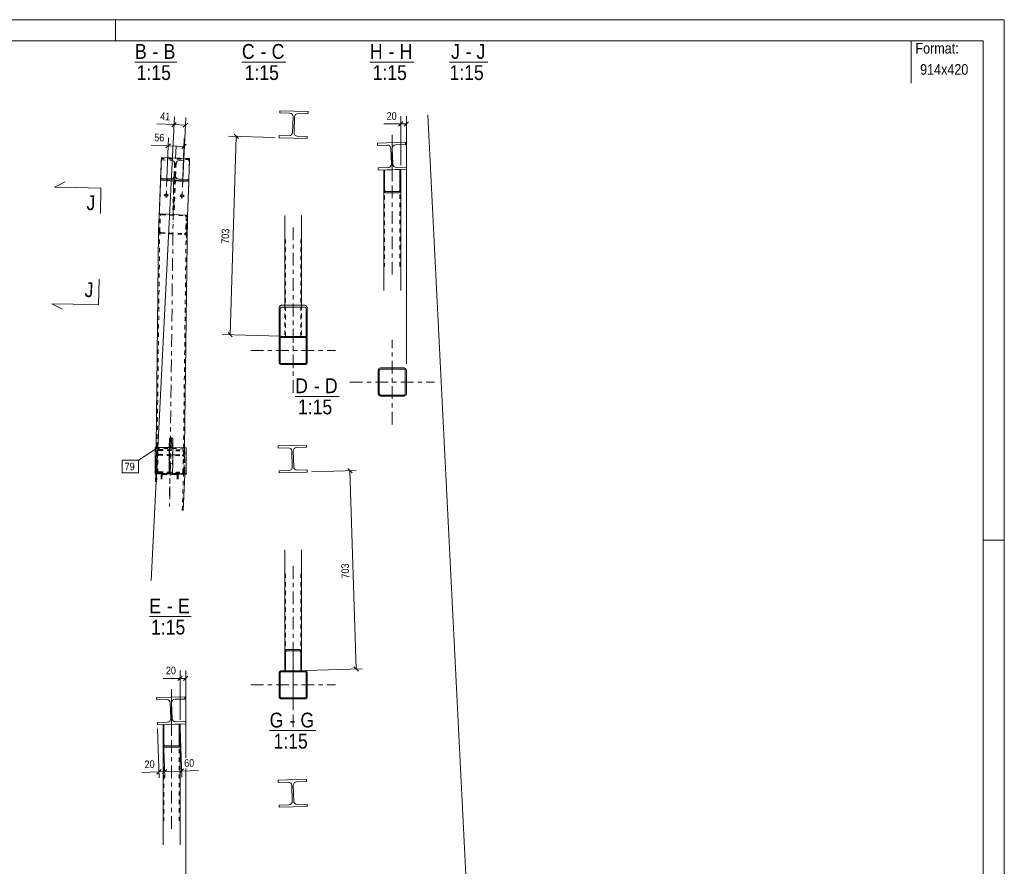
# Model space of a CAD drawing. Header units: millimetres. Extents: x 0 to 914, y 0 to 420.
# Tile 11 of 11: x 681 to 914, y 220 to 420. Entities that reach past the tile are written whole.
import ezdxf

# ---------------------------------------------------------------- set-up
doc = ezdxf.new("R2010")
doc.units = ezdxf.units.MM
for name, pattern in [('XKITLINE00', [0]), ('XKITLINE01', [4, 1, -1, 1, -1]), ('XKITLINE03', [6, 3, -1, 1, -1])]:
    doc.linetypes.add(name, pattern=pattern)
for name, color, linetype, lineweight in [('Arkusz rysunku', 3, 'Continuous', 0), ('Element', 2, 'Continuous', 0), ('Inny typ obiektu', 7, 'Continuous', 0), ('Przekrój', 7, 'Continuous', 0), ('Wymiar', 4, 'Continuous', 0), ('Znak elementu', 2, 'Continuous', 0), ('Śruba', 3, 'Continuous', 0)]:
    doc.layers.add(name, color=color, linetype=linetype, lineweight=lineweight)
doc.styles.add('ARIAL', font='ARIAL.TTF')

msp = doc.modelspace()

# ---------------------------------------------------------------- linework, layer by layer
at = {"layer": 'Arkusz rysunku', "linetype": 'XKITLINE00', "lineweight": 0}
for p, q in [((914, 420), (0, 420)), ((704, 415), (704, 420)), ((914, 0), (914, 420)), ((909, 415), (5, 415)), ((909, 5), (909, 415)), ((914, 297), (909, 297))]:
    msp.add_line(p, q, dxfattribs=at)
at = {"layer": 'Element', "linetype": 'XKITLINE00', "lineweight": 0}
for p, q in [((742.85, 397.97), (742.87, 398.5)), ((742.85, 397.97), (742.87, 398.5)), ((742.85, 397.97), (745.22, 397.89)), ((745.22, 397.89), (742.85, 397.97)), ((742.87, 398.5), (742.87, 398.5)), ((742.87, 398.5), (749.53, 398.29)), ((742.87, 398.5), (749.53, 398.29)), ((745.22, 397.89), (745.52, 397.82)), ((745.22, 397.89), (745.52, 397.82)), ((746.84, 397.78), (747.15, 397.83)), ((746.84, 397.78), (747.15, 397.83)), ((747.15, 397.83), (749.51, 397.76)), ((749.51, 397.76), (747.15, 397.83)), ((749.53, 398.29), (749.51, 397.76)), ((749.53, 398.29), (749.51, 397.76)), ((749.51, 397.76), (749.51, 397.76)), ((745.87, 393.34), (745.99, 397.07)), ((745.87, 393.34), (745.99, 397.07)), ((745.94, 397.38), (745.99, 397.07)), ((745.94, 397.38), (745.99, 397.07)), ((746.21, 393.33), (746.32, 397.06)), ((746.21, 393.33), (746.32, 397.06)), ((746.32, 397.06), (746.39, 397.36)), ((746.32, 397.06), (746.39, 397.36)), ((745.87, 393.34), (745.8, 393.03)), ((745.87, 393.34), (745.8, 393.03)), ((746.26, 393.02), (746.21, 393.33)), ((746.26, 393.02), (746.21, 393.33)), ((742.67, 392.1), (742.68, 392.64)), ((742.67, 392.1), (742.68, 392.64)), ((742.67, 392.1), (749.33, 391.89)), ((749.33, 391.89), (742.67, 392.1)), ((742.68, 392.64), (742.68, 392.64)), ((742.68, 392.64), (745.05, 392.56)), ((742.68, 392.64), (745.05, 392.56)), ((745.36, 392.61), (745.05, 392.56)), ((745.36, 392.61), (745.05, 392.56)), ((746.98, 392.5), (746.68, 392.57)), ((746.98, 392.5), (746.68, 392.57)), ((746.98, 392.5), (749.35, 392.43)), ((746.98, 392.5), (749.35, 392.43)), ((749.35, 392.43), (749.33, 391.89)), ((749.35, 392.43), (749.33, 391.89)), ((765.89, 390.83), (772.55, 391.04)), ((765.89, 390.83), (772.55, 391.04)), ((765.91, 390.3), (765.89, 390.83)), ((765.91, 390.3), (765.89, 390.83)), ((772.55, 391.04), (772.57, 390.51)), ((772.55, 391.04), (772.57, 390.51)), ((768.27, 390.38), (765.91, 390.3)), ((768.27, 390.38), (765.91, 390.3)), ((768.27, 390.38), (768.58, 390.32)), ((768.27, 390.38), (768.58, 390.32)), ((769.03, 389.91), (769.1, 389.6)), ((769.03, 389.91), (769.1, 389.6)), ((769.22, 385.87), (769.1, 389.6)), ((769.22, 385.87), (769.1, 389.6)), ((769.43, 389.61), (769.48, 389.92)), ((769.43, 389.61), (769.48, 389.92)), ((769.55, 385.88), (769.43, 389.61)), ((769.55, 385.88), (769.43, 389.61)), ((769.9, 390.37), (770.21, 390.44)), ((769.9, 390.37), (770.21, 390.44)), ((772.57, 390.51), (770.21, 390.44)), ((772.57, 390.51), (770.21, 390.44)), ((714.89, 387.45), (714.7, 382.5)), ((714.89, 387.45), (721.55, 387.2)), ((721.55, 387.2), (721.37, 382.25)), ((766.08, 384.97), (768.44, 385.04)), ((766.08, 384.97), (768.44, 385.04)), ((766.09, 384.44), (766.08, 384.97)), ((766.09, 384.44), (766.08, 384.97)), ((772.76, 384.65), (766.09, 384.44)), ((772.76, 384.65), (766.09, 384.44)), ((767.42, 384.48), (767.62, 384.49)), ((767.42, 384.48), (767.62, 384.49)), ((767.42, 379.8), (767.42, 384.48)), ((767.42, 379.8), (767.42, 384.48)), ((767.62, 384.49), (767.62, 379.8)), ((767.62, 379.8), (767.62, 384.49)), ((768.74, 385.12), (768.44, 385.04)), ((768.74, 385.12), (768.44, 385.04)), ((769.22, 385.87), (769.16, 385.56)), ((769.22, 385.87), (769.16, 385.56)), ((769.62, 385.58), (769.55, 385.88)), ((769.62, 385.58), (769.55, 385.88)), ((770.37, 385.11), (770.07, 385.16)), ((770.37, 385.11), (770.07, 385.16)), ((770.37, 385.11), (772.74, 385.18)), ((770.37, 385.11), (772.74, 385.18)), ((771.42, 384.6), (771.22, 384.6)), ((771.22, 384.6), (771.22, 379.8)), ((771.42, 384.6), (771.22, 384.6)), ((771.22, 384.6), (771.22, 379.8)), ((771.42, 379.8), (771.42, 384.6)), ((771.42, 379.8), (771.42, 384.6)), ((772.74, 385.18), (772.76, 384.65)), ((772.74, 385.18), (772.76, 384.65)), ((714.37, 373.77), (714.69, 382.04)), ((714.7, 382.5), (714.69, 382.2)), ((714.69, 382.2), (714.69, 382.04)), ((714.69, 382.2), (721.35, 381.95)), ((714.69, 382.04), (721.35, 381.79)), ((714.7, 382.5), (721.37, 382.25)), ((721.35, 381.79), (721.03, 373.43)), ((721.35, 381.95), (721.37, 382.25)), ((721.35, 381.95), (721.35, 381.79)), ((767.42, 379.8), (767.45, 379.53)), ((767.42, 379.8), (767.45, 379.53)), ((767.42, 379.8), (767.42, 356.02)), ((767.64, 379.66), (767.62, 379.8)), ((767.64, 379.66), (767.62, 379.8)), ((767.68, 379.55), (767.64, 379.66)), ((767.68, 379.55), (767.64, 379.66)), ((767.67, 379.14), (767.82, 379.09)), ((767.67, 379.14), (767.82, 379.09)), ((767.75, 379.47), (767.68, 379.55)), ((767.75, 379.47), (767.68, 379.55)), ((767.82, 379.44), (767.75, 379.47)), ((767.82, 379.44), (767.75, 379.47)), ((767.82, 379.44), (771.02, 379.44)), ((767.82, 379.44), (771.02, 379.44)), ((771.1, 379.47), (771.02, 379.44)), ((771.1, 379.47), (771.02, 379.44)), ((771.02, 379.09), (771.18, 379.14)), ((771.02, 379.09), (771.18, 379.14)), ((771.16, 379.55), (771.1, 379.47)), ((771.16, 379.55), (771.1, 379.47)), ((771.21, 379.66), (771.16, 379.55)), ((771.21, 379.66), (771.16, 379.55)), ((771.22, 379.8), (771.21, 379.66)), ((771.22, 379.8), (771.21, 379.66)), ((771.39, 379.53), (771.42, 379.8)), ((771.39, 379.53), (771.42, 379.8)), ((771.42, 379.8), (771.42, 356.02)), ((767.82, 379.09), (771.02, 379.09)), ((767.82, 379.09), (771.02, 379.09)), ((714.37, 373.7), (714.16, 368.33)), ((714.22, 369.93), (714.37, 373.76)), ((714.37, 373.76), (714.42, 373.9)), ((714.42, 373.9), (714.54, 374.01)), ((714.54, 374.01), (714.71, 374.08)), ((714.71, 374.08), (714.92, 374.1)), ((714.92, 374.1), (720.51, 373.82)), ((721.03, 373.43), (720.37, 318.85)), ((720.51, 373.82), (720.72, 373.78)), ((720.72, 373.78), (720.88, 373.69)), ((720.88, 373.69), (721, 373.57)), ((721, 373.57), (721.03, 373.43)), ((744, 373.75), (744, 352.54)), ((748, 373.75), (748, 352.54)), ((714.22, 369.93), (713.61, 318.93)), ((742.71, 351.96), (742.66, 351.6)), ((742.71, 351.96), (742.66, 351.6)), ((742.66, 345.17), (742.66, 351.6)), ((742.66, 345.17), (742.66, 351.6)), ((742.93, 351.6), (742.95, 351.78)), ((742.93, 351.6), (742.95, 351.78)), ((742.93, 351.6), (742.93, 345.17)), ((742.93, 345.17), (742.93, 351.6)), ((742.95, 351.78), (743.01, 351.93)), ((742.95, 351.78), (743.01, 351.93)), ((743.2, 352.54), (742.99, 352.47)), ((743.2, 352.54), (742.99, 352.47)), ((743.01, 351.93), (743.1, 352.03)), ((743.01, 351.93), (743.1, 352.03)), ((743.1, 352.03), (743.2, 352.07)), ((743.1, 352.03), (743.2, 352.07)), ((743.2, 352.54), (748.8, 352.54)), ((743.2, 352.54), (748.8, 352.54)), ((743.2, 352.07), (748.8, 352.07)), ((743.2, 352.07), (748.8, 352.07)), ((749, 352.47), (748.8, 352.54)), ((749, 352.47), (748.8, 352.54)), ((748.8, 352.07), (748.9, 352.03)), ((748.8, 352.07), (748.9, 352.03)), ((748.9, 352.03), (748.99, 351.93)), ((748.9, 352.03), (748.99, 351.93)), ((748.99, 351.93), (749.04, 351.78)), ((748.99, 351.93), (749.04, 351.78)), ((749.04, 351.78), (749.06, 351.6)), ((749.04, 351.78), (749.06, 351.6)), ((749.06, 351.6), (749.06, 345.17)), ((749.06, 345.17), (749.06, 351.6)), ((749.33, 351.6), (749.29, 351.96)), ((749.33, 351.6), (749.29, 351.96)), ((749.33, 345.17), (749.33, 351.6)), ((749.33, 345.17), (749.33, 351.6)), ((742.66, 345.17), (742.66, 345.17)), ((742.66, 345.17), (743.2, 345.17)), ((742.66, 345.17), (742.93, 345.17)), ((742.71, 344.84), (742.67, 344.64)), ((742.71, 344.84), (742.67, 344.64)), ((742.67, 339.04), (742.67, 344.64)), ((742.67, 339.04), (742.67, 344.64)), ((742.93, 345.17), (742.93, 345.17)), ((742.93, 344.64), (742.95, 344.74)), ((742.93, 344.64), (742.95, 344.74)), ((742.93, 339.04), (742.93, 344.64)), ((742.93, 339.04), (742.93, 344.64)), ((742.95, 344.74), (743.01, 344.82)), ((742.95, 344.74), (743.01, 344.82)), ((743.2, 345.17), (743, 345.13)), ((743.2, 345.17), (743, 345.13)), ((743.01, 344.82), (743.1, 344.88)), ((743.01, 344.82), (743.1, 344.88)), ((743.1, 344.88), (743.2, 344.9)), ((743.1, 344.88), (743.2, 344.9)), ((743.2, 345.17), (748.8, 345.17)), ((743.2, 345.17), (748.8, 345.17)), ((743.2, 344.9), (748.8, 344.9)), ((743.2, 344.9), (748.8, 344.9)), ((749.01, 345.13), (748.8, 345.17)), ((749.01, 345.13), (748.8, 345.17)), ((749.33, 345.17), (748.8, 345.17)), ((748.8, 344.9), (748.9, 344.88)), ((748.8, 344.9), (748.9, 344.88)), ((748.9, 344.88), (748.99, 344.82)), ((748.9, 344.88), (748.99, 344.82)), ((748.99, 344.82), (749.05, 344.74)), ((748.99, 344.82), (749.05, 344.74)), ((749.05, 344.74), (749.07, 344.64)), ((749.05, 344.74), (749.07, 344.64)), ((749.06, 345.17), (749.33, 345.17)), ((749.07, 339.04), (749.07, 344.64)), ((749.07, 339.04), (749.07, 344.64)), ((749.33, 344.64), (749.29, 344.84)), ((749.33, 344.64), (749.29, 344.84)), ((749.33, 345.17), (749.33, 345.17)), ((749.33, 339.04), (749.33, 344.64)), ((749.33, 339.04), (749.33, 344.64)), ((742.67, 339.04), (742.71, 338.83)), ((742.67, 339.04), (742.71, 338.83)), ((742.95, 338.93), (742.93, 339.04)), ((742.95, 338.93), (742.93, 339.04)), ((743.01, 338.85), (742.95, 338.93)), ((743.01, 338.85), (742.95, 338.93)), ((743, 338.54), (743.2, 338.5)), ((743, 338.54), (743.2, 338.5)), ((743.1, 338.79), (743.01, 338.85)), ((743.1, 338.79), (743.01, 338.85)), ((743.2, 338.77), (743.1, 338.79)), ((743.2, 338.77), (743.1, 338.79)), ((743.2, 338.77), (748.8, 338.77)), ((743.2, 338.77), (748.8, 338.77)), ((743.2, 338.5), (748.8, 338.5)), ((743.2, 338.5), (748.8, 338.5)), ((748.9, 338.79), (748.8, 338.77)), ((748.9, 338.79), (748.8, 338.77)), ((748.8, 338.5), (749.01, 338.54)), ((748.8, 338.5), (749.01, 338.54)), ((748.99, 338.85), (748.9, 338.79)), ((748.99, 338.85), (748.9, 338.79)), ((749.05, 338.93), (748.99, 338.85)), ((749.05, 338.93), (748.99, 338.85)), ((749.07, 339.04), (749.05, 338.93)), ((749.07, 339.04), (749.05, 338.93)), ((749.29, 338.83), (749.33, 339.04)), ((749.29, 338.83), (749.33, 339.04)), ((766.13, 337.38), (766.09, 337.18)), ((766.13, 337.38), (766.09, 337.18)), ((766.35, 337.18), (766.37, 337.28)), ((766.35, 337.18), (766.37, 337.28)), ((766.37, 337.28), (766.43, 337.37)), ((766.37, 337.28), (766.43, 337.37)), ((766.62, 337.71), (766.42, 337.67)), ((766.62, 337.71), (766.42, 337.67)), ((766.43, 337.37), (766.52, 337.43)), ((766.43, 337.37), (766.52, 337.43)), ((766.52, 337.43), (766.62, 337.45)), ((766.52, 337.43), (766.62, 337.45)), ((766.62, 337.71), (772.22, 337.71)), ((766.62, 337.71), (772.22, 337.71)), ((766.62, 337.45), (772.22, 337.45)), ((766.62, 337.45), (772.22, 337.45)), ((772.42, 337.67), (772.22, 337.71)), ((772.42, 337.67), (772.22, 337.71)), ((772.22, 337.45), (772.32, 337.43)), ((772.22, 337.45), (772.32, 337.43)), ((772.32, 337.43), (772.41, 337.37)), ((772.32, 337.43), (772.41, 337.37)), ((772.41, 337.37), (772.47, 337.28)), ((772.41, 337.37), (772.47, 337.28)), ((772.47, 337.28), (772.49, 337.18)), ((772.47, 337.28), (772.49, 337.18)), ((772.75, 337.18), (772.71, 337.38)), ((772.75, 337.18), (772.71, 337.38)), ((766.09, 331.58), (766.09, 337.18)), ((766.09, 331.58), (766.09, 337.18)), ((766.35, 331.58), (766.35, 337.18)), ((766.35, 331.58), (766.35, 337.18)), ((772.49, 331.58), (772.49, 337.18)), ((772.49, 331.58), (772.49, 337.18)), ((772.75, 331.58), (772.75, 337.18)), ((772.75, 331.58), (772.75, 337.18)), ((766.09, 331.58), (766.13, 331.38)), ((766.09, 331.58), (766.13, 331.38)), ((766.37, 331.48), (766.35, 331.58)), ((766.37, 331.48), (766.35, 331.58)), ((766.43, 331.39), (766.37, 331.48)), ((766.43, 331.39), (766.37, 331.48)), ((766.42, 331.09), (766.62, 331.05)), ((766.42, 331.09), (766.62, 331.05)), ((766.52, 331.33), (766.43, 331.39)), ((766.52, 331.33), (766.43, 331.39)), ((766.62, 331.31), (766.52, 331.33)), ((766.62, 331.31), (766.52, 331.33)), ((766.62, 331.31), (772.22, 331.31)), ((766.62, 331.31), (772.22, 331.31)), ((766.62, 331.05), (772.22, 331.05)), ((766.62, 331.05), (772.22, 331.05)), ((772.32, 331.33), (772.22, 331.31)), ((772.32, 331.33), (772.22, 331.31)), ((772.22, 331.05), (772.42, 331.09)), ((772.22, 331.05), (772.42, 331.09)), ((772.41, 331.39), (772.32, 331.33)), ((772.41, 331.39), (772.32, 331.33)), ((772.47, 331.48), (772.41, 331.39)), ((772.47, 331.48), (772.41, 331.39)), ((772.49, 331.58), (772.47, 331.48)), ((772.49, 331.58), (772.47, 331.48)), ((772.71, 331.38), (772.75, 331.58)), ((772.71, 331.38), (772.75, 331.58)), ((716.77, 321.15), (716.68, 318.9)), ((716.77, 315.1), (716.77, 321.15)), ((716.77, 321.15), (717.57, 321.14)), ((717.57, 321.14), (717.57, 315.09)), ((713.41, 318.71), (713.42, 318.94)), ((713.41, 312.66), (713.41, 318.71)), ((713.42, 318.94), (716.68, 318.9)), ((713.42, 318.94), (713.42, 312.88)), ((716.68, 318.9), (716.68, 312.84)), ((720.75, 318.85), (717.57, 318.89)), ((720.75, 318.85), (720.75, 312.79)), ((742.47, 319.29), (749.14, 319.5)), ((742.47, 319.29), (749.14, 319.5)), ((742.49, 318.76), (742.47, 319.29)), ((742.49, 318.76), (742.47, 319.29)), ((744.85, 318.84), (742.49, 318.76)), ((744.85, 318.84), (742.49, 318.76)), ((744.85, 318.84), (745.16, 318.78)), ((744.85, 318.84), (745.16, 318.78)), ((746.48, 318.83), (746.79, 318.9)), ((746.48, 318.83), (746.79, 318.9)), ((749.15, 318.97), (746.79, 318.9)), ((749.15, 318.97), (746.79, 318.9)), ((749.14, 319.5), (749.15, 318.97)), ((749.14, 319.5), (749.15, 318.97)), ((745.61, 318.36), (745.68, 318.06)), ((745.61, 318.36), (745.68, 318.06)), ((745.8, 314.33), (745.68, 318.06)), ((745.8, 314.33), (745.68, 318.06)), ((746.01, 318.07), (746.06, 318.38)), ((746.01, 318.07), (746.06, 318.38)), ((746.13, 314.34), (746.01, 318.07)), ((746.13, 314.34), (746.01, 318.07)), ((716.68, 312.84), (716.77, 315.1)), ((716.77, 315.1), (717.57, 315.09)), ((717.48, 312.83), (717.57, 315.09)), ((745.8, 314.33), (745.74, 314.02)), ((745.8, 314.33), (745.74, 314.02)), ((746.2, 314.04), (746.13, 314.34)), ((746.2, 314.04), (746.13, 314.34)), ((713.41, 312.66), (713.42, 312.88)), ((720.74, 312.57), (713.41, 312.66)), ((720.75, 312.79), (713.42, 312.88)), ((713.47, 310.81), (713.54, 312.66)), ((716.68, 312.84), (717.48, 312.83)), ((720.05, 304.03), (720.38, 312.57)), ((720.75, 312.79), (720.74, 312.57)), ((742.66, 313.43), (745.02, 313.5)), ((742.66, 313.43), (745.02, 313.5)), ((742.67, 312.9), (742.66, 313.43)), ((742.67, 312.9), (742.66, 313.43)), ((749.34, 313.11), (742.67, 312.9)), ((749.34, 313.11), (742.67, 312.9)), ((745.33, 313.57), (745.02, 313.5)), ((745.33, 313.57), (745.02, 313.5)), ((746.95, 313.57), (746.65, 313.62)), ((746.95, 313.57), (746.65, 313.62)), ((746.95, 313.57), (749.32, 313.64)), ((746.95, 313.57), (749.32, 313.64)), ((749.32, 313.64), (749.34, 313.11)), ((749.32, 313.64), (749.34, 313.11)), ((744, 294.75), (744, 270.48)), ((748, 294.75), (748, 270.48)), ((744.03, 270.75), (744, 270.48)), ((744.03, 270.75), (744, 270.48)), ((744, 270.48), (744, 266.17)), ((744, 270.48), (744, 266.17)), ((744.2, 270.48), (744.22, 270.62)), ((744.2, 270.48), (744.22, 270.62)), ((744.2, 266.17), (744.2, 270.48)), ((744.2, 266.17), (744.2, 270.48)), ((744.22, 270.62), (744.26, 270.73)), ((744.22, 270.62), (744.26, 270.73)), ((744.4, 271.19), (744.25, 271.14)), ((744.4, 271.19), (744.25, 271.14)), ((744.26, 270.73), (744.33, 270.81)), ((744.26, 270.73), (744.33, 270.81)), ((744.33, 270.81), (744.4, 270.84)), ((744.33, 270.81), (744.4, 270.84)), ((744.4, 271.19), (747.6, 271.19)), ((744.4, 271.19), (747.6, 271.19)), ((744.4, 270.84), (747.6, 270.84)), ((744.4, 270.84), (747.6, 270.84)), ((747.76, 271.14), (747.6, 271.19)), ((747.76, 271.14), (747.6, 271.19)), ((747.6, 270.84), (747.68, 270.81)), ((747.6, 270.84), (747.68, 270.81)), ((747.68, 270.81), (747.75, 270.73)), ((747.68, 270.81), (747.75, 270.73)), ((747.75, 270.73), (747.79, 270.62)), ((747.75, 270.73), (747.79, 270.62)), ((747.79, 270.62), (747.8, 270.48)), ((747.79, 270.62), (747.8, 270.48)), ((747.8, 270.48), (747.8, 266.17)), ((747.8, 266.17), (747.8, 270.48)), ((748, 270.48), (747.97, 270.75)), ((748, 270.48), (747.97, 270.75)), ((748, 266.17), (748, 270.48)), ((748, 266.17), (748, 270.48)), ((742.71, 265.84), (742.67, 265.64)), ((742.71, 265.84), (742.67, 265.64)), ((742.67, 260.04), (742.67, 265.64)), ((742.67, 260.04), (742.67, 265.64)), ((742.93, 265.64), (742.95, 265.74)), ((742.93, 265.64), (742.95, 265.74)), ((742.93, 260.04), (742.93, 265.64)), ((742.93, 260.04), (742.93, 265.64)), ((742.95, 265.74), (743.01, 265.83)), ((742.95, 265.74), (743.01, 265.83)), ((743.2, 266.17), (743, 266.13)), ((743.2, 266.17), (743, 266.13)), ((743.01, 265.83), (743.1, 265.89)), ((743.01, 265.83), (743.1, 265.89)), ((743.1, 265.89), (743.2, 265.91)), ((743.1, 265.89), (743.2, 265.91)), ((743.2, 266.17), (748.8, 266.17)), ((743.2, 266.17), (748.8, 266.17)), ((743.2, 265.91), (748.8, 265.91)), ((743.2, 265.91), (748.8, 265.91)), ((744, 266.17), (744.2, 266.17)), ((744, 266.17), (744.2, 266.17)), ((747.8, 266.17), (748, 266.17)), ((747.8, 266.17), (748, 266.17)), ((749.01, 266.13), (748.8, 266.17)), ((749.01, 266.13), (748.8, 266.17)), ((748.8, 265.91), (748.9, 265.89)), ((748.8, 265.91), (748.9, 265.89)), ((748.9, 265.89), (748.99, 265.83)), ((748.9, 265.89), (748.99, 265.83)), ((748.99, 265.83), (749.05, 265.74)), ((748.99, 265.83), (749.05, 265.74)), ((749.05, 265.74), (749.07, 265.64)), ((749.05, 265.74), (749.07, 265.64)), ((749.07, 260.04), (749.07, 265.64)), ((749.07, 260.04), (749.07, 265.64)), ((749.33, 265.64), (749.29, 265.84)), ((749.33, 265.64), (749.29, 265.84)), ((749.33, 260.04), (749.33, 265.64)), ((749.33, 260.04), (749.33, 265.64)), ((713.75, 259.82), (720.42, 260.03)), ((713.75, 259.82), (720.42, 260.03)), ((713.77, 259.28), (713.75, 259.82)), ((713.77, 259.28), (713.75, 259.82)), ((716.14, 259.36), (713.77, 259.28)), ((716.14, 259.36), (713.77, 259.28)), ((716.14, 259.36), (716.44, 259.31)), ((716.14, 259.36), (716.44, 259.31)), ((716.89, 258.89), (716.96, 258.58)), ((716.89, 258.89), (716.96, 258.58)), ((717.08, 254.85), (716.96, 258.58)), ((717.08, 254.85), (716.96, 258.58)), ((717.29, 258.59), (717.35, 258.9)), ((717.29, 258.59), (717.35, 258.9)), ((717.41, 254.86), (717.29, 258.59)), ((717.41, 254.86), (717.29, 258.59)), ((717.76, 259.35), (718.07, 259.42)), ((717.76, 259.35), (718.07, 259.42)), ((720.43, 259.49), (718.07, 259.42)), ((720.43, 259.49), (718.07, 259.42)), ((720.42, 260.03), (720.43, 259.49)), ((720.42, 260.03), (720.43, 259.49)), ((742.67, 260.04), (742.71, 259.84)), ((742.67, 260.04), (742.71, 259.84)), ((742.95, 259.94), (742.93, 260.04)), ((742.95, 259.94), (742.93, 260.04)), ((743.01, 259.85), (742.95, 259.94)), ((743.01, 259.85), (742.95, 259.94)), ((743, 259.55), (743.2, 259.51)), ((743, 259.55), (743.2, 259.51)), ((743.1, 259.79), (743.01, 259.85)), ((743.1, 259.79), (743.01, 259.85)), ((743.2, 259.77), (743.1, 259.79)), ((743.2, 259.77), (743.1, 259.79)), ((743.2, 259.77), (748.8, 259.77)), ((743.2, 259.77), (748.8, 259.77)), ((743.2, 259.51), (748.8, 259.51)), ((743.2, 259.51), (748.8, 259.51)), ((748.9, 259.79), (748.8, 259.77)), ((748.9, 259.79), (748.8, 259.77)), ((748.8, 259.51), (749.01, 259.55)), ((748.8, 259.51), (749.01, 259.55)), ((748.99, 259.85), (748.9, 259.79)), ((748.99, 259.85), (748.9, 259.79)), ((749.05, 259.94), (748.99, 259.85)), ((749.05, 259.94), (748.99, 259.85)), ((749.07, 260.04), (749.05, 259.94)), ((749.07, 260.04), (749.05, 259.94)), ((749.29, 259.84), (749.33, 260.04)), ((749.29, 259.84), (749.33, 260.04)), ((713.94, 253.95), (716.3, 254.03)), ((713.94, 253.95), (716.3, 254.03)), ((713.95, 253.42), (713.94, 253.95)), ((713.95, 253.42), (713.94, 253.95)), ((720.62, 253.63), (713.95, 253.42)), ((720.62, 253.63), (713.95, 253.42)), ((716.61, 254.1), (716.3, 254.03)), ((716.61, 254.1), (716.3, 254.03)), ((717.08, 254.85), (717.03, 254.54)), ((717.08, 254.85), (717.03, 254.54)), ((717.48, 254.56), (717.41, 254.86)), ((717.48, 254.56), (717.41, 254.86)), ((718.24, 254.09), (717.93, 254.14)), ((718.24, 254.09), (717.93, 254.14)), ((718.24, 254.09), (720.6, 254.16)), ((718.24, 254.09), (720.6, 254.16)), ((719.29, 253.59), (719.09, 253.58)), ((719.29, 253.59), (719.09, 253.58)), ((719.09, 253.58), (719.09, 248.78)), ((719.09, 253.58), (719.09, 248.78)), ((719.29, 248.78), (719.29, 253.59)), ((719.29, 248.78), (719.29, 253.59)), ((720.6, 254.16), (720.62, 253.63)), ((720.6, 254.16), (720.62, 253.63)), ((715.29, 253.46), (715.49, 253.47)), ((715.29, 253.46), (715.49, 253.47)), ((715.29, 248.78), (715.29, 253.46)), ((715.29, 248.78), (715.29, 253.46)), ((715.49, 253.47), (715.49, 248.78)), ((715.49, 248.78), (715.49, 253.47)), ((715.29, 248.78), (715.32, 248.51)), ((715.29, 248.78), (715.32, 248.51)), ((715.29, 248.78), (715.29, 225.01)), ((715.5, 248.65), (715.49, 248.78)), ((715.5, 248.65), (715.49, 248.78)), ((715.54, 248.53), (715.5, 248.65)), ((715.54, 248.53), (715.5, 248.65)), ((715.53, 248.13), (715.69, 248.07)), ((715.53, 248.13), (715.69, 248.07)), ((715.61, 248.45), (715.54, 248.53)), ((715.61, 248.45), (715.54, 248.53)), ((715.69, 248.43), (715.61, 248.45)), ((715.69, 248.43), (715.61, 248.45)), ((715.69, 248.43), (718.89, 248.43)), ((715.69, 248.43), (718.89, 248.43)), ((715.69, 248.07), (718.89, 248.07)), ((715.69, 248.07), (718.89, 248.07)), ((718.96, 248.45), (718.89, 248.43)), ((718.96, 248.45), (718.89, 248.43)), ((718.89, 248.07), (719.04, 248.13)), ((718.89, 248.07), (719.04, 248.13)), ((719.03, 248.53), (718.96, 248.45)), ((719.03, 248.53), (718.96, 248.45)), ((719.07, 248.65), (719.03, 248.53)), ((719.07, 248.65), (719.03, 248.53)), ((719.09, 248.78), (719.07, 248.65)), ((719.09, 248.78), (719.07, 248.65)), ((719.26, 248.51), (719.29, 248.78)), ((719.26, 248.51), (719.29, 248.78)), ((719.29, 248.78), (719.29, 225.01)), ((742.47, 240.3), (749.14, 240.51)), ((742.47, 240.3), (749.14, 240.51)), ((742.49, 239.76), (742.47, 240.3)), ((742.49, 239.76), (742.47, 240.3)), ((744.85, 239.84), (742.49, 239.76)), ((744.85, 239.84), (742.49, 239.76)), ((744.85, 239.84), (745.16, 239.79)), ((744.85, 239.84), (745.16, 239.79)), ((746.48, 239.83), (746.79, 239.9)), ((746.48, 239.83), (746.79, 239.9)), ((749.15, 239.97), (746.79, 239.9)), ((749.15, 239.97), (746.79, 239.9)), ((749.14, 240.51), (749.15, 239.97)), ((749.14, 240.51), (749.15, 239.97)), ((745.61, 239.37), (745.68, 239.06)), ((745.61, 239.37), (745.68, 239.06)), ((745.8, 235.33), (745.68, 239.06)), ((745.8, 235.33), (745.68, 239.06)), ((746.01, 239.07), (746.06, 239.38)), ((746.01, 239.07), (746.06, 239.38)), ((746.13, 235.34), (746.01, 239.07)), ((746.13, 235.34), (746.01, 239.07)), ((745.8, 235.33), (745.74, 235.02)), ((745.8, 235.33), (745.74, 235.02)), ((746.2, 235.04), (746.13, 235.34)), ((746.2, 235.04), (746.13, 235.34)), ((742.66, 234.43), (745.02, 234.51)), ((742.66, 234.43), (745.02, 234.51)), ((742.67, 233.9), (742.66, 234.43)), ((742.67, 233.9), (742.66, 234.43)), ((749.34, 234.11), (742.67, 233.9)), ((749.34, 234.11), (742.67, 233.9)), ((745.33, 234.58), (745.02, 234.51)), ((745.33, 234.58), (745.02, 234.51)), ((746.95, 234.57), (746.65, 234.62)), ((746.95, 234.57), (746.65, 234.62)), ((746.95, 234.57), (749.32, 234.64)), ((746.95, 234.57), (749.32, 234.64)), ((749.32, 234.64), (749.34, 234.11)), ((749.32, 234.64), (749.34, 234.11))]:
    msp.add_line(p, q, dxfattribs=at)
at = {"layer": 'Element', "linetype": 'XKITLINE03', "lineweight": 0}
for p, q in [((746.1, 395.2), (746.1, 395.2)), ((769.42, 382.63), (769.42, 392.79)), ((769.42, 392.79), (769.42, 358.86)), ((718.33, 390.2), (717.64, 372.07)), ((769.32, 387.74), (769.32, 387.74)), ((717.75, 381.68), (716.82, 304.94)), ((746, 370.92), (746, 336.92)), ((746, 331.84), (746, 351.84)), ((746, 346.64), (746, 336.92)), ((769.42, 324.38), (769.42, 344.38)), ((736, 341.84), (756, 341.84)), ((759.42, 334.38), (779.42, 334.38)), ((717.29, 321.29), (716.76, 307.42)), ((745.9, 316.2), (745.9, 316.2)), ((746, 257.92), (746, 291.92)), ((746, 252.84), (746, 272.84)), ((746, 267.65), (746, 257.92)), ((736, 262.84), (756, 262.84)), ((717.29, 251.61), (717.29, 261.78)), ((717.29, 261.78), (717.29, 227.84)), ((717.19, 256.72), (717.19, 256.72)), ((745.9, 237.2), (745.9, 237.2))]:
    msp.add_line(p, q, dxfattribs=at)
at = {"layer": 'Element', "linetype": 'XKITLINE01', "lineweight": 0}
for p, q in [((714.87, 386.88), (714.43, 375.43)), ((714.89, 387.32), (714.46, 376.08)), ((714.88, 387.15), (714.69, 382.2)), ((714.89, 387.32), (714.87, 386.88)), ((714.87, 386.88), (717.23, 386.79)), ((714.88, 387.15), (714.89, 387.45)), ((721.54, 386.9), (714.88, 387.15)), ((721.55, 387.06), (714.89, 387.32)), ((717.23, 386.79), (717.54, 386.72)), ((717.54, 386.72), (717.79, 386.57)), ((717.79, 386.57), (717.96, 386.35)), ((717.96, 386.35), (718.01, 386.1)), ((718.34, 386.08), (718.41, 386.33)), ((718.41, 386.33), (718.59, 386.54)), ((718.59, 386.54), (718.86, 386.67)), ((718.86, 386.67), (719.17, 386.71)), ((719.17, 386.71), (721.53, 386.62)), ((721.53, 386.62), (721.1, 375.18)), ((721.55, 387.06), (721.12, 375.82)), ((721.54, 386.9), (721.35, 381.95)), ((721.53, 386.62), (721.55, 387.06)), ((721.55, 387.2), (721.54, 386.9)), ((718.01, 386.1), (717.56, 374.34)), ((717.89, 383.02), (718.01, 386.1)), ((718.34, 386.08), (717.89, 374.33)), ((718.22, 383.01), (718.34, 386.08)), ((771.42, 384.6), (767.42, 384.48)), ((767.42, 384.48), (767.42, 379.8)), ((771.22, 384.6), (767.62, 384.49)), ((767.62, 384.49), (767.62, 361.69)), ((771.22, 361.69), (771.22, 384.6)), ((771.42, 384.6), (771.42, 379.8)), ((714.7, 382.48), (714.19, 368.97)), ((714.7, 382.48), (714.69, 382.2)), ((717.07, 382.39), (714.7, 382.48)), ((717.37, 382.43), (717.07, 382.39)), ((717.64, 382.56), (717.37, 382.43)), ((717.82, 382.77), (717.64, 382.56)), ((717.89, 383.02), (717.82, 382.77)), ((718.28, 382.75), (718.22, 383.01)), ((718.44, 382.53), (718.28, 382.75)), ((718.7, 382.38), (718.44, 382.53)), ((719, 382.32), (718.7, 382.38)), ((719, 382.32), (721.36, 382.23)), ((721.36, 382.23), (720.85, 368.72)), ((721.36, 382.23), (721.35, 381.95)), ((714.37, 373.77), (714.37, 373.7)), ((714.49, 369.92), (714.64, 373.75)), ((714.66, 373.82), (714.64, 373.75)), ((714.72, 373.87), (714.66, 373.82)), ((714.81, 373.91), (714.72, 373.87)), ((714.91, 373.92), (714.81, 373.91)), ((714.91, 373.92), (714.91, 373.92)), ((714.91, 373.92), (720.51, 373.64)), ((720.08, 316.82), (720.76, 373.44)), ((720.51, 373.64), (720.51, 373.64)), ((720.51, 373.64), (720.61, 373.62)), ((720.69, 373.57), (720.61, 373.62)), ((720.76, 373.44), (720.62, 369.61)), ((720.75, 373.51), (720.69, 373.57)), ((720.76, 373.44), (720.75, 373.51)), ((721.03, 373.43), (720.83, 368.07)), ((721.03, 373.43), (720.89, 369.6)), ((713.8, 313.06), (714.49, 369.92)), ((714.26, 369.79), (714.22, 369.93)), ((714.49, 369.92), (714.51, 369.85)), ((714.51, 369.85), (714.56, 369.78)), ((714.37, 369.66), (714.26, 369.79)), ((714.54, 369.58), (714.37, 369.66)), ((714.74, 369.54), (714.54, 369.58)), ((714.56, 369.78), (714.65, 369.74)), ((714.65, 369.74), (714.66, 369.74)), ((714.66, 369.74), (714.75, 369.72)), ((714.74, 369.54), (720.34, 369.26)), ((714.75, 369.72), (720.35, 369.44)), ((720.54, 369.28), (720.34, 369.26)), ((720.35, 369.44), (720.45, 369.45)), ((720.45, 369.45), (720.46, 369.45)), ((720.46, 369.45), (720.54, 369.48)), ((720.54, 369.48), (720.6, 369.54)), ((720.72, 369.35), (720.54, 369.28)), ((720.6, 369.54), (720.62, 369.61)), ((720.84, 369.46), (720.72, 369.35)), ((720.89, 369.6), (720.84, 369.46)), ((744.2, 345.17), (744.2, 368.09)), ((747.8, 345.17), (747.8, 368.09)), ((742.93, 345.17), (742.93, 351.6)), ((744, 352.54), (744, 345.17)), ((748, 352.54), (748, 345.17)), ((749.06, 345.17), (749.06, 351.6)), ((742.66, 345.17), (742.66, 345.17)), ((743.2, 345.17), (749.06, 345.17)), ((744, 345.17), (748, 345.17)), ((744.2, 345.17), (744.2, 345.17)), ((717.48, 318.89), (717.57, 321.14)), ((713.41, 318.71), (713.42, 318.71)), ((713.42, 318.71), (720.74, 318.62)), ((713.61, 318.93), (713.53, 313.06)), ((717.57, 318.89), (716.68, 318.9)), ((716.68, 318.9), (717.48, 318.89)), ((717.48, 312.83), (717.48, 318.89)), ((720.37, 318.85), (720.34, 316.81)), ((720.74, 318.62), (720.75, 318.85)), ((713.53, 313.06), (713.68, 316.89)), ((713.54, 312.66), (713.74, 317.99)), ((713.73, 317.03), (713.68, 316.89)), ((713.85, 317.15), (713.73, 317.03)), ((713.78, 318.16), (713.74, 317.99)), ((713.74, 310.81), (714.01, 317.99)), ((713.74, 313.37), (713.74, 317.99)), ((713.9, 318.3), (713.78, 318.16)), ((713.95, 316.89), (713.8, 313.06)), ((714.02, 317.23), (713.85, 317.15)), ((714.07, 318.39), (713.9, 318.3)), ((713.95, 316.89), (713.97, 316.96)), ((713.97, 316.96), (714.03, 317.02)), ((714.01, 317.99), (714.03, 318.07)), ((714.01, 317.99), (714.01, 313.37)), ((714.23, 317.25), (714.02, 317.23)), ((714.03, 318.07), (714.09, 318.14)), ((714.03, 317.02), (714.12, 317.06)), ((714.27, 318.42), (714.07, 318.39)), ((714.09, 318.14), (714.17, 318.19)), ((714.12, 317.06), (714.22, 317.07)), ((714.17, 318.19), (714.27, 318.2)), ((714.22, 317.07), (719.82, 317)), ((714.23, 317.25), (719.83, 317.19)), ((714.27, 318.42), (719.87, 318.36)), ((714.27, 318.2), (719.87, 318.14)), ((719.82, 317), (719.92, 316.99)), ((720.03, 317.15), (719.83, 317.19)), ((720.08, 318.32), (719.87, 318.36)), ((719.87, 318.14), (719.98, 318.12)), ((719.92, 316.99), (720.01, 316.95)), ((719.93, 312.99), (720.08, 316.82)), ((719.98, 318.12), (720.06, 318.07)), ((720.01, 316.95), (720.06, 316.89)), ((720.2, 317.07), (720.03, 317.15)), ((720.06, 318.07), (720.12, 318)), ((720.06, 316.89), (720.08, 316.82)), ((720.25, 318.22), (720.08, 318.32)), ((720.12, 318), (720.14, 317.91)), ((720.14, 313.29), (720.14, 317.91)), ((720.31, 316.95), (720.2, 317.07)), ((720.34, 316.81), (720.2, 312.98)), ((720.37, 318.08), (720.25, 318.22)), ((720.34, 316.81), (720.31, 316.95)), ((720.41, 317.91), (720.37, 318.08)), ((720.41, 313.29), (720.41, 317.91)), ((720.74, 312.57), (720.74, 318.62)), ((713.53, 313.06), (713.57, 312.92)), ((713.57, 312.92), (713.68, 312.8)), ((713.68, 312.8), (713.85, 312.72)), ((713.74, 313.37), (713.78, 313.2)), ((713.78, 313.2), (713.9, 313.06)), ((713.82, 312.99), (713.8, 313.06)), ((713.87, 312.93), (713.82, 312.99)), ((713.85, 312.72), (714.05, 312.69)), ((713.96, 312.89), (713.87, 312.93)), ((713.9, 313.06), (714.07, 312.96)), ((714.06, 312.87), (713.96, 312.89)), ((714.03, 313.28), (714.01, 313.37)), ((714.09, 313.21), (714.03, 313.28)), ((714.05, 312.69), (719.65, 312.62)), ((714.06, 312.87), (719.66, 312.81)), ((714.07, 312.96), (714.27, 312.92)), ((714.17, 313.16), (714.09, 313.21)), ((714.27, 313.14), (714.17, 313.16)), ((714.27, 313.14), (719.87, 313.07)), ((714.27, 312.92), (719.87, 312.85)), ((714.81, 311.46), (714.84, 312.41)), ((714.88, 312.51), (714.84, 312.41)), ((714.97, 312.6), (714.88, 312.51)), ((715.1, 312.66), (714.97, 312.6)), ((715.01, 311.46), (715.04, 312.41)), ((715.04, 312.41), (715.06, 312.46)), ((715.06, 312.46), (715.11, 312.5)), ((715.25, 312.68), (715.1, 312.66)), ((715.11, 312.5), (715.17, 312.53)), ((715.17, 312.53), (715.25, 312.54)), ((715.25, 312.68), (718.45, 312.64)), ((715.25, 312.54), (718.45, 312.5)), ((718.6, 312.62), (718.45, 312.64)), ((718.45, 312.5), (718.52, 312.49)), ((718.52, 312.49), (718.59, 312.46)), ((718.59, 312.46), (718.63, 312.42)), ((718.73, 312.56), (718.6, 312.62)), ((718.61, 311.46), (718.64, 312.36)), ((718.64, 312.36), (718.62, 312.88)), ((718.63, 312.42), (718.64, 312.36)), ((718.82, 312.47), (718.73, 312.56)), ((718.84, 312.36), (718.81, 311.46)), ((718.82, 312.87), (718.84, 312.36)), ((718.84, 312.36), (718.82, 312.47)), ((719.65, 312.62), (719.86, 312.65)), ((719.76, 312.82), (719.66, 312.81)), ((719.85, 312.86), (719.76, 312.82)), ((719.79, 304.03), (720.14, 313.29)), ((719.91, 312.92), (719.85, 312.86)), ((719.86, 312.65), (720.03, 312.73)), ((719.98, 313.09), (719.87, 313.07)), ((719.87, 312.85), (720.08, 312.89)), ((719.93, 312.99), (719.91, 312.92)), ((720.06, 313.14), (719.98, 313.09)), ((720.03, 312.73), (720.15, 312.84)), ((720.12, 313.21), (720.06, 313.14)), ((720.08, 312.89), (720.25, 312.98)), ((720.14, 313.29), (720.12, 313.21)), ((720.15, 312.84), (720.2, 312.98)), ((720.25, 312.98), (720.37, 313.12)), ((720.37, 313.12), (720.41, 313.29)), ((720.38, 312.57), (720.41, 313.29)), ((744.2, 289.09), (744.2, 266.17)), ((747.8, 289.09), (747.8, 266.17)), ((744, 270.48), (744, 266.17)), ((748, 270.48), (748, 266.17)), ((748, 266.17), (744, 266.17)), ((747.8, 266.17), (744.2, 266.17)), ((719.29, 253.59), (715.29, 253.46)), ((719.09, 253.58), (715.49, 253.47)), ((719.09, 230.67), (719.09, 253.58)), ((719.29, 253.59), (719.29, 248.78)), ((715.29, 253.46), (715.29, 248.78)), ((715.49, 253.47), (715.49, 230.67))]:
    msp.add_line(p, q, dxfattribs=at)
at = {"layer": 'Element', "linetype": 'XKITLINE00', "lineweight": 0}
for centre, radius, start, end in [((745.19, 397.09), 0.8, 20.7018, 65.7018), ((745.19, 397.09), 0.8, 20.7018, 65.7018), ((747.12, 397.03), 0.8, 110.7018, 155.7018), ((747.12, 397.03), 0.8, 110.7018, 155.7018), ((745.07, 393.36), 0.8, 290.7018, 335.7018), ((745.07, 393.36), 0.8, 290.7018, 335.7018), ((747.01, 393.3), 0.8, 200.7018, 245.7018), ((747.01, 393.3), 0.8, 200.7018, 245.7018), ((768.3, 389.58), 0.8, 24.2982, 69.2982), ((768.3, 389.58), 0.8, 24.2982, 69.2982), ((770.23, 389.64), 0.8, 114.2982, 159.2982), ((770.23, 389.64), 0.8, 114.2982, 159.2982), ((768.42, 385.84), 0.8, 294.2982, 339.2982), ((768.42, 385.84), 0.8, 294.2982, 339.2982), ((770.35, 385.91), 0.8, 204.2982, 249.2982), ((770.35, 385.91), 0.8, 204.2982, 249.2982), ((768.1, 379.64), 0.658, 189.9256, 228.987), ((768.1, 379.64), 0.658, 189.9256, 228.987), ((770.74, 379.64), 0.658, 311.0138, 350.0751), ((770.74, 379.64), 0.658, 311.0138, 350.0751), ((743.57, 351.81), 0.878, 131.0142, 170.075), ((743.57, 351.81), 0.878, 131.0142, 170.075), ((748.43, 351.81), 0.878, 9.925, 48.9863), ((748.43, 351.81), 0.878, 9.925, 48.9863), ((743.2, 344.64), 0.533, 112.5, 157.5), ((743.2, 344.64), 0.533, 112.5, 157.5), ((748.8, 344.64), 0.533, 22.5, 67.5), ((748.8, 344.64), 0.533, 22.5, 67.5), ((743.2, 339.04), 0.533, 202.5, 247.5), ((743.2, 339.04), 0.533, 202.5, 247.5), ((748.8, 339.04), 0.533, 292.5, 337.5), ((748.8, 339.04), 0.533, 292.5, 337.5), ((766.62, 337.18), 0.533, 112.5, 157.5), ((766.62, 337.18), 0.533, 112.5, 157.5), ((772.22, 337.18), 0.533, 22.5, 67.5), ((772.22, 337.18), 0.533, 22.5, 67.5), ((766.62, 331.58), 0.533, 202.5, 247.5), ((766.62, 331.58), 0.533, 202.5, 247.5), ((772.22, 331.58), 0.533, 292.5, 337.5), ((772.22, 331.58), 0.533, 292.5, 337.5), ((744.88, 318.04), 0.8, 24.2982, 69.2982), ((744.88, 318.04), 0.8, 24.2982, 69.2982), ((746.81, 318.1), 0.8, 114.2982, 159.2982), ((746.81, 318.1), 0.8, 114.2982, 159.2982), ((745, 314.3), 0.8, 294.2982, 339.2982), ((745, 314.3), 0.8, 294.2982, 339.2982), ((746.93, 314.36), 0.8, 204.2982, 249.2982), ((746.93, 314.36), 0.8, 204.2982, 249.2982), ((744.68, 270.64), 0.658, 131.0134, 170.0748), ((744.68, 270.64), 0.658, 131.0134, 170.0748), ((747.33, 270.64), 0.658, 9.9252, 48.9866), ((747.33, 270.64), 0.658, 9.9252, 48.9866), ((743.2, 265.64), 0.533, 112.5, 157.5), ((743.2, 265.64), 0.533, 112.5, 157.5), ((748.8, 265.64), 0.533, 22.5, 67.5), ((748.8, 265.64), 0.533, 22.5, 67.5), ((716.16, 258.56), 0.8, 24.2982, 69.2982), ((716.16, 258.56), 0.8, 24.2982, 69.2982), ((718.09, 258.62), 0.8, 114.2982, 159.2982), ((718.09, 258.62), 0.8, 114.2982, 159.2982), ((743.2, 260.04), 0.533, 202.5, 247.5), ((743.2, 260.04), 0.533, 202.5, 247.5), ((748.8, 260.04), 0.533, 292.5, 337.5), ((748.8, 260.04), 0.533, 292.5, 337.5), ((716.28, 254.83), 0.8, 294.2982, 339.2982), ((716.28, 254.83), 0.8, 294.2982, 339.2982), ((718.21, 254.89), 0.8, 204.2982, 249.2982), ((718.21, 254.89), 0.8, 204.2982, 249.2982), ((715.96, 248.62), 0.658, 189.9256, 228.987), ((715.96, 248.62), 0.658, 189.9256, 228.987), ((718.61, 248.62), 0.658, 311.0138, 350.0751), ((718.61, 248.62), 0.658, 311.0138, 350.0751), ((744.88, 239.04), 0.8, 24.2982, 69.2982), ((744.88, 239.04), 0.8, 24.2982, 69.2982), ((746.81, 239.1), 0.8, 114.2982, 159.2982), ((746.81, 239.1), 0.8, 114.2982, 159.2982), ((745, 235.31), 0.8, 294.2982, 339.2982), ((745, 235.31), 0.8, 294.2982, 339.2982), ((746.93, 235.37), 0.8, 204.2982, 249.2982), ((746.93, 235.37), 0.8, 204.2982, 249.2982)]:
    msp.add_arc(centre, radius, start, end, dxfattribs=at)
at = {"layer": 'Inny typ obiektu', "linetype": 'XKITLINE00', "lineweight": 0}
for p, q in [((892, 415), (892, 405)), ((708.64, 410), (718.52, 410)), ((733.9, 410), (744.29, 410)), ((764.13, 410), (774.52, 410)), ((782.94, 410), (792.02, 410)), ((746.48, 331), (756.88, 331)), ((712.03, 278.98), (721.91, 278.98)), ((740.45, 252.01), (751.36, 252.01))]:
    msp.add_line(p, q, dxfattribs=at)
at = {"layer": 'Przekrój', "linetype": 'XKITLINE00', "lineweight": 0}
for p, q in [((689.61, 380.46), (692.13, 381.65)), ((694.6, 380.35), (689.61, 380.46)), ((700.6, 380.22), (694.6, 380.35)), ((700.6, 380.22), (700.47, 374.22)), ((700.01, 352.66), (700.14, 358.66)), ((689.01, 352.9), (691.49, 351.59)), ((694.01, 352.79), (689.01, 352.9)), ((700.01, 352.66), (694.01, 352.79))]:
    msp.add_line(p, q, dxfattribs=at)
at = {"layer": 'Wymiar', "linetype": 'XKITLINE00', "lineweight": 0}
for p, q in [((712.44, 287.48), (717.94, 397.06)), ((718.38, 395.68), (717.31, 394.72)), ((719.84, 380.42), (720.67, 396.92)), ((721.11, 395.54), (720.04, 394.58)), ((771.93, 395.89), (770.91, 394.87)), ((771.42, 385.6), (771.42, 397.24)), ((773.26, 395.89), (772.24, 394.87)), ((772.75, 338.71), (772.75, 397.24)), ((777.81, 397.5), (791.29, 128.86)), ((717.84, 395.2), (713.83, 395.4)), ((717.84, 395.2), (713.83, 395.4)), ((717.84, 395.2), (720.57, 395.06)), ((771.42, 395.38), (767.4, 395.38)), ((771.42, 395.38), (767.4, 395.38)), ((771.42, 395.38), (772.75, 395.38)), ((716.1, 380.56), (716.53, 392.07)), ((719.83, 380.42), (720.27, 391.93)), ((741.67, 392.13), (730.72, 392.48)), ((731.11, 345.57), (732.58, 392.42)), ((732.09, 392.94), (733.07, 391.89)), ((716.46, 390.21), (712.45, 390.37)), ((716.46, 390.21), (712.45, 390.37)), ((716.99, 390.7), (715.94, 389.72)), ((716.46, 390.21), (720.19, 390.07)), ((720.72, 390.56), (719.67, 389.58)), ((743, 345.2), (729.25, 345.63)), ((730.62, 346.1), (731.6, 345.05)), ((750.34, 313.14), (760.86, 313.47)), ((758.9, 313.92), (759.95, 312.93)), ((760.89, 266.58), (759.42, 313.42)), ((719.29, 254.59), (719.29, 266.22)), ((720.62, 245.61), (720.62, 266.22)), ((749, 266.2), (762.33, 266.62)), ((760.37, 267.07), (761.42, 266.08)), ((719.29, 264.36), (715.27, 264.36)), ((719.29, 264.36), (715.27, 264.36)), ((719.8, 264.87), (718.78, 263.85)), ((719.29, 264.36), (720.62, 264.36)), ((721.13, 264.87), (720.11, 263.85)), ((713.99, 252.42), (714.35, 240.85)), ((715.32, 252.46), (715.68, 240.89)), ((715.32, 252.46), (715.68, 240.89)), ((719.32, 252.59), (719.68, 241.02)), ((714.3, 242.29), (710.29, 242.16)), ((714.3, 242.29), (710.29, 242.16)), ((714.8, 242.81), (713.81, 241.76)), ((714.3, 242.29), (715.64, 242.33)), ((716.13, 242.86), (715.14, 241.81)), ((716.13, 242.86), (715.14, 241.81)), ((715.64, 242.33), (719.64, 242.46)), ((720.13, 242.98), (719.14, 241.93)), ((719.64, 242.46), (723.65, 242.58)), ((719.64, 242.46), (723.65, 242.58)), ((720.62, 207.7), (720.62, 243.09))]:
    msp.add_line(p, q, dxfattribs=at)
at = {"layer": 'Znak elementu', "linetype": 'XKITLINE00', "lineweight": 0}
for p, q in [((713.72, 318.67), (709.47, 315.92)), ((705.6, 315.92), (709.47, 315.92)), ((705.6, 312.92), (705.6, 315.92)), ((709.47, 312.92), (709.47, 315.92)), ((705.6, 312.92), (709.47, 312.92))]:
    msp.add_line(p, q, dxfattribs=at)
at = {"layer": 'Śruba', "linetype": 'XKITLINE00', "lineweight": 0}
for p, q in [((716, 377.92), (716.06, 379.57)), ((719.73, 377.77), (719.79, 379.42)), ((715.81, 378.76), (715.55, 378.54)), ((715.55, 378.54), (715.9, 378.27)), ((716.14, 378.77), (715.81, 378.76)), ((715.9, 378.27), (716.23, 378.28)), ((716.49, 378.5), (716.14, 378.77)), ((716.23, 378.28), (716.49, 378.5)), ((719.54, 378.62), (719.28, 378.4)), ((719.28, 378.4), (719.63, 378.13)), ((719.87, 378.63), (719.54, 378.62)), ((719.63, 378.13), (719.96, 378.14)), ((720.22, 378.36), (719.87, 378.63)), ((719.96, 378.14), (720.22, 378.36)), ((716.07, 317.2), (718.4, 317.17))]:
    msp.add_line(p, q, dxfattribs=at)

# ---------------------------------------------------------------- texts
at = {"layer": 'Inny typ obiektu', "style": 'ARIAL', "width": 0.85}
for s, height, p in [('B', 3.5, (708.64, 410.75)), ('B', 3.5, (715.4, 410.75)), ('C', 3.5, (733.9, 410.75)), ('C', 3.5, (740.92, 410.75)), ('H', 3.5, (764.13, 410.75)), ('H', 3.5, (771.15, 410.75)), ('J', 3.5, (783.32, 410.75)), ('J', 3.5, (789.31, 410.75)), ('Format:', 2.5, (893, 412)), ('-', 3.5, (712.8, 410.75)), ('-', 3.5, (738.32, 410.75)), ('-', 3.5, (768.55, 410.75)), ('-', 3.5, (786.71, 410.75)), ('914x420', 2.5, (894.11, 407)), ('1:15', 3.5, (709.04, 405.75)), ('1:15', 3.5, (734.55, 405.75)), ('1:15', 3.5, (764.78, 405.75)), ('1:15', 3.5, (782.94, 405.75)), ('D', 3.5, (746.48, 331.75)), ('D', 3.5, (753.51, 331.75)), ('-', 3.5, (750.9, 331.75)), ('1:15', 3.5, (747.14, 326.75)), ('E', 3.5, (712.03, 279.73)), ('E', 3.5, (718.8, 279.73)), ('-', 3.5, (716.19, 279.73)), ('1:15', 3.5, (712.43, 274.73)), ('G', 3.5, (740.45, 252.76)), ('G', 3.5, (747.73, 252.76)), ('-', 3.5, (745.13, 252.76)), ('1:15', 3.5, (741.36, 247.76))]:
    msp.add_text(s, height=height, dxfattribs=at).set_placement(p)
at = {"layer": 'Przekrój', "style": 'ARIAL', "width": 0.85}
for p in [(697.16, 375.04), (696.71, 354.48)]:
    msp.add_text('J', height=3.5, rotation=-1.2319, dxfattribs=at).set_placement(p)
at = {"layer": 'Wymiar', "style": 'ARIAL', "width": 0.85}
for s, rotation, p in [('41', -2.8705, (714.55, 396.32)), ('56', -2.1772, (713.16, 391.3)), ('703', 88.2011, (730.82, 367.03)), ('703', 91.7993, (759.26, 287.97)), ('20', 1.7991, (710.93, 243.14)), ('60', 1.7991, (720.28, 243.44))]:
    msp.add_text(s, height=1.8, rotation=rotation, dxfattribs=at).set_placement(p)
for p in [(768.08, 396.34), (715.94, 265.32)]:
    msp.add_text('20', height=1.8, dxfattribs=at).set_placement(p)
at = {"layer": 'Znak elementu', "style": 'ARIAL', "width": 0.85}
msp.add_text('79', height=1.8, dxfattribs=at).set_placement((706.2, 313.52))

doc.saveas('drawing.dxf')
